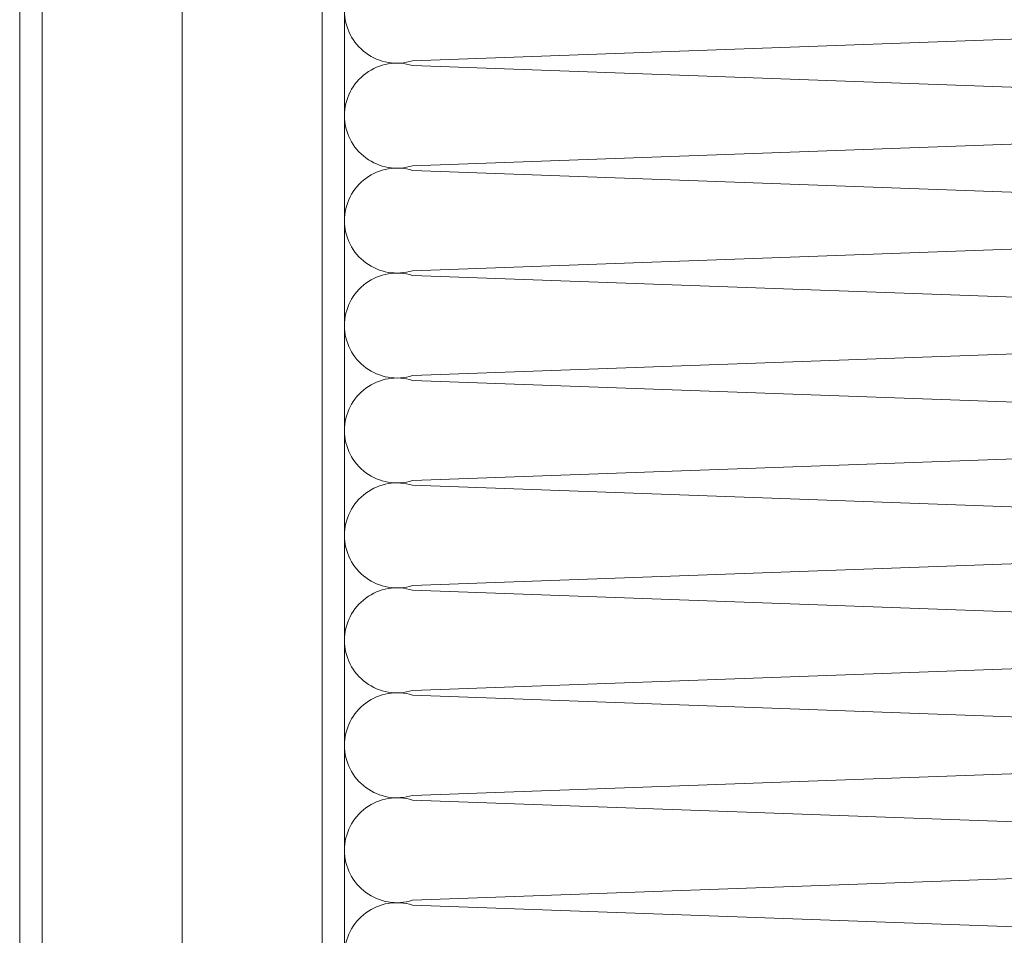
# Model space of a CAD drawing. Header units: millimetres. Extents: x -33628 to -373, y -3399 to 2697.
# Tile 57 of 99: x -23716.47 to -23707.68, y -3014.71 to -3006.53. Entities that reach past the tile are written whole.
import ezdxf

# ---------------------------------------------------------------- set-up
doc = ezdxf.new("R2010")
doc.units = ezdxf.units.MM
doc.header["$LTSCALE"] = 0.2
doc.header["$MEASUREMENT"] = 0
for name, color, linetype, lineweight in [('_MB_izolacje_0.09', 132, 'Continuous', 9), ('_MB_obrobki_stal_0.15', 6, 'Continuous', 15), ('_MB_ocieplenie_0.09', 51, 'Continuous', 9)]:
    doc.layers.add(name, color=color, linetype=linetype, lineweight=lineweight)

# ---------------------------------------------------------------- blocks, each defined once
blk = doc.blocks.new('*U258')
at = {"layer": '_MB_ocieplenie_0.09', "flags": 128}
for points in [[(342.08, 275.41, 0.505403), (322.98, 249.48), (341.24, -256.05, -1.345402), (302.93, -256.05), (321.19, 249.48, 0.505403), (302.08, 275.41)], [(382.08, 275.41, 0.505403), (362.98, 249.48), (381.24, -256.05, -1.345402), (342.93, -256.05), (361.19, 249.48, 0.505403), (342.08, 275.41)], [(422.08, 275.41, 0.505403), (402.98, 249.48), (421.24, -256.05, -1.345402), (382.93, -256.05), (401.19, 249.48, 0.505403), (382.08, 275.41)], [(462.08, 275.41, 0.505403), (442.98, 249.48), (461.24, -256.05, -1.345402), (422.93, -256.05), (441.19, 249.48, 0.505403), (422.08, 275.41)], [(502.08, 275.41, 0.505403), (482.98, 249.48), (501.24, -256.05, -1.345402), (462.93, -256.05), (481.19, 249.48, 0.505403), (462.08, 275.41)], [(542.08, 275.41, 0.505403), (522.98, 249.48), (541.24, -256.05, -1.345402), (502.93, -256.05), (521.19, 249.48, 0.505403), (502.08, 275.41)], [(582.08, 275.41, 0.505403), (562.98, 249.48), (581.24, -256.05, -1.345402), (542.93, -256.05), (561.19, 249.48, 0.505403), (542.08, 275.41)], [(622.08, 275.41, 0.505403), (602.98, 249.48), (621.24, -256.05, -1.345402), (582.93, -256.05), (601.19, 249.48, 0.505403), (582.08, 275.41)], [(662.08, 275.41, 0.505403), (642.98, 249.48), (661.24, -256.05, -1.345402), (622.93, -256.05), (641.19, 249.48, 0.505403), (622.08, 275.41)]]:
    blk.add_lwpolyline(points, format="xyb", dxfattribs=at)
blk = doc.blocks.new('szyb-szkło_150-piętro2')
at = {"layer": '_MB_izolacje_0.09', "elevation": 0}
for points in [[(367.0254, 9), (397.5, 9)], [(367.0254, 7.75), (397.5, 7.75)], [(367.0254, 6.5), (397.5, 6.5)]]:
    blk.add_lwpolyline(points, dxfattribs=at)
at = {"layer": '_MB_obrobki_stal_0.15', "elevation": 0}
for points in [[(367.0254, 9.2), (397.5, 9.2)], [(367.0254, 6.3), (397.5, 6.3)]]:
    blk.add_lwpolyline(points, dxfattribs=at)
at = {"xscale": 0.02342540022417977, "yscale": 0.02342540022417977, "zscale": 0.02342540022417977}
blk.add_blockref('*U258', (365.6086, -0.1516), dxfattribs=at)

msp = doc.modelspace()

# ---------------------------------------------------------------- block references
at = {"rotation": 90}
msp.add_blockref('szyb-szkło_150-piętro2', (-23707.2726, -3387.5728), dxfattribs=at)

doc.saveas('drawing.dxf')
